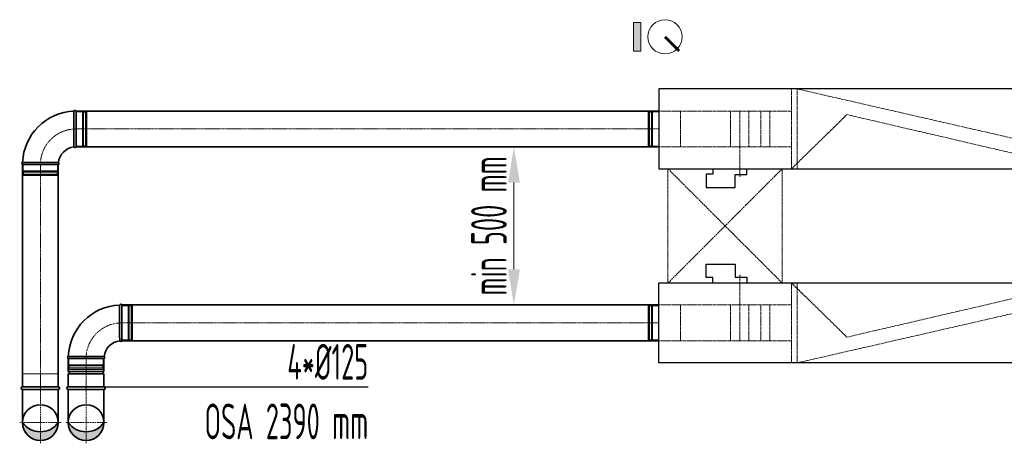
# Model space of a CAD drawing. Header units: millimetres. Extents: x 15940 to 92175, y -24684 to 227664.
# Tile 6 of 132: x 34930 to 38377, y -21760 to -20277. Entities that reach past the tile are written whole.
import ezdxf

# ---------------------------------------------------------------- set-up
doc = ezdxf.new("R2010")
doc.units = ezdxf.units.MM
doc.header["$LTSCALE"] = 0.05
for name, pattern in [('ACAD_ISO02W100', [15, 12, -3]), ('ACAD_ISO05W100', [33, 24, -3, 0, -3, 0, -3]), ('ACAD_ISO10W100', [18, 12, -3, 0, -3]), ('phl_thick', [0])]:
    doc.linetypes.add(name, pattern=pattern)
for name, color, linetype, lineweight in [('UT_KOTY - DIMENZE', 7, 'Continuous', 5), ('VZT_01 SUP (PŘÍVOD) - OBRYS', 5, 'Continuous', 35), ('VZT_02 SUP (PŘÍVOD) - OSA', 5, 'ACAD_ISO10W100', 5), ('VZT_05 ETA (ODVOD) - OBRYS', 6, 'Continuous', 35), ('VZT_06 ETA (ODVOD) - OSA', 6, 'ACAD_ISO10W100', 5), ('VZT_21 ZAŘÍZENÍ - OBRYS', 1, 'Continuous', 30), ('VZT_22 ZAŘÍZENÍ - DETAIL', 8, 'Continuous', 5), ('VZT_60_KOTY - DIMENZE', 7, 'Continuous', 5), ('VZT_KOTY - DIMENZE', 7, 'Continuous', 5), ('VZT_POPIS - OBECNE', 7, 'Continuous', 5), ('VZT_POŽADAVKY NA STAVBU - PODHLEDY', 4, 'ACAD_ISO05W100', 5)]:
    doc.layers.add(name, color=color, linetype=linetype, lineweight=lineweight)
doc.layers.add('VZT_03 SUP (PŘÍVOD) - NETISK', color=8, linetype='ACAD_ISO02W100', lineweight=5, plot=False)
doc.layers.add('VZT_07 ETA (ODVOD) - NETISK', color=8, linetype='ACAD_ISO02W100', lineweight=5, plot=False)
doc.styles.add('EVORA_125', font='isocp.shx', dxfattribs={"width": 0.6, "height": 125})
doc.styles.add('ISOCP 2.5', font='isocp.shx', dxfattribs={"width": 0.6, "height": 2.5})

msp = doc.modelspace()

# ---------------------------------------------------------------- hatches: boundary and pattern name
at = {"layer": 'VZT_01 SUP (PŘÍVOD) - OBRYS'}
h = msp.add_hatch(color=256, dxfattribs=at)
h.dxf.hatch_style = 1
h.paths.add_polyline_path([(35225.4, -21687, -0.242708), (35162.9, -21719.2), (35162.9, -21749.5, 0.414214)])
h.paths.add_polyline_path([(35162.9, -21749.5), (35162.9, -21719.2, -0.242708), (35100.4, -21687, 0.414214)])
at = {"layer": 'VZT_05 ETA (ODVOD) - OBRYS'}
h = msp.add_hatch(color=256, dxfattribs=at)
h.dxf.hatch_style = 1
h.paths.add_polyline_path([(35065.4, -21687, -0.242708), (35002.9, -21719.2), (35002.9, -21749.5, 0.414214)])
h.paths.add_polyline_path([(35002.9, -21749.5), (35002.9, -21719.2, -0.242708), (34940.4, -21687, 0.414214)])
at = {"layer": 'VZT_POPIS - OBECNE'}
h = msp.add_hatch(color=256, dxfattribs=at)
h.dxf.hatch_style = 1
h.paths.add_polyline_path([(37079.7, -20387.3), (37079.7, -20287.3), (37104.7, -20287.3), (37104.7, -20387.3)])

# ---------------------------------------------------------------- linework, layer by layer
at = {"layer": 'UT_KOTY - DIMENZE'}
msp.add_line((36660.7, -21150.5), (36660.7, -20847), dxfattribs=at)
for points in [[(36639.9, -20847), (36681.5, -20847), (36660.7, -20722)], [(36639.9, -21150.5), (36681.5, -21150.5), (36660.7, -21275.5)]]:
    msp.add_solid(points, dxfattribs=at)
at = {"layer": 'VZT_01 SUP (PŘÍVOD) - OBRYS'}
for p, q in [((35287.9, -21275.5), (35287.9, -21400.5)), ((35225.4, -21463), (35100.4, -21463)), ((35100.4, -21463), (35100.4, -21508.5)), ((35225.4, -21463), (35100.4, -21463)), ((35225.4, -21463), (35225.4, -21508.5)), ((35225.4, -21508.5), (35100.4, -21508.5)), ((35225.4, -21516.5), (35100.4, -21516.5)), ((35100.4, -21516.5), (35100.4, -21562)), ((35225.4, -21516.5), (35225.4, -21562)), ((35225.4, -21562), (35100.4, -21562))]:
    msp.add_line(p, q, dxfattribs=at)
for points in [[(37168, -21275.5), (35287.9, -21275.5)], [(37168, -21400.5), (35287.9, -21400.5)], [(35225.4, -21562), (35100.4, -21562)], [(35225.4, -21571), (35100.4, -21571)], [(35100.4, -21571), (35100.4, -21687)], [(35225.4, -21571), (35225.4, -21687)]]:
    msp.add_lwpolyline(points, dxfattribs=at)
msp.add_circle((35162.9, -21687), 62.5, dxfattribs=at)
for centre, radius, start, end in [((35287.9, -21463), 187.5, 92.3607, 177.6393), ((35284.1, -21277.2), 4.17, 23.4678, 158.8928), ((35287.9, -21463), 62.5, 96.8302, 173.1698), ((35284.1, -21398.8), 4.17, 210.2981, 336.5322), ((35102.1, -21459.2), 4.17, 111.1072, 246.5322), ((35223.8, -21459.2), 4.17, 293.4678, 59.7019), ((35100.4, -21512.5), 4, 270, 90), ((35225.4, -21512.5), 4, 90, 270), ((35100.4, -21566.5), 4.5, 90, 270), ((35225.4, -21566.5), 4.5, 270, 90), ((35162.9, -21642.5), 76.7, 215.4307, 324.5693)]:
    msp.add_arc(centre, radius, start, end, dxfattribs=at)
for points, knots in [([(35280.5, -21400.9), (35280.5, -21400.9), (35280.5, -21400.9), (35280.5, -21400.6), (35280.5, -21400.2), (35280.5, -21399.2), (35280.5, -21398.4), (35280.5, -21395.3), (35280.4, -21392.1), (35280.4, -21383.2), (35280.4, -21377), (35280.3, -21362.9), (35280.3, -21355.1), (35280.3, -21338.9), (35280.3, -21330.6), (35280.2, -21314.8), (35280.2, -21307.3), (35280.2, -21294.1), (35280.2, -21288.6), (35280.2, -21281.6), (35280.2, -21279.4), (35280.2, -21276.4), (35280.2, -21275.7), (35280.2, -21275.7)], [197.067977, 197.067977, 197.067977, 197.067977, 201.792196, 201.792196, 209.190204, 209.190204, 218.040239, 218.040239, 237.760854, 237.760854, 262.206108, 262.206108, 286.831239, 286.831239, 311.323072, 311.323072, 335.946087, 335.946087, 360.704397, 360.704397, 377.088273, 377.088273, 394.105327, 394.105327, 394.105327, 394.105327]), ([(35225.9, -21455.6), (35225.9, -21455.6), (35224.3, -21455.6), (35218.2, -21455.5), (35213.7, -21455.5), (35202.3, -21455.4), (35195.5, -21455.4), (35180.5, -21455.4), (35172.4, -21455.4), (35156.1, -21455.3), (35147.9, -21455.3), (35132.7, -21455.3), (35125.8, -21455.3), (35114, -21455.3), (35109.3, -21455.3), (35102.7, -21455.3), (35100.9, -21455.3), (35100.6, -21455.3), (35100.6, -21455.3), (35100.6, -21455.3)], [0, 0, 0, 0, 24.235852, 24.235852, 48.531845, 48.531845, 73.024415, 73.024415, 97.570898, 97.570898, 122.078339, 122.078339, 146.53579, 146.53579, 170.957495, 170.957495, 195.359468, 195.359468, 197.168246, 197.168246, 197.168246, 197.168246])]:
    msp.add_open_spline(points, degree=3, knots=knots, dxfattribs=at)
at = {"layer": 'VZT_02 SUP (PŘÍVOD) - OSA', "ltscale": 0.3}
msp.add_lwpolyline([(35162.9, -21463), (35162.9, -21463, -0.414214), (35287.9, -21338), (35287.9, -21338)], format="xyb", dxfattribs=at)
at = {"layer": 'VZT_02 SUP (PŘÍVOD) - OSA', "ltscale": 5}
msp.add_lwpolyline([(35287.9, -21338), (37168, -21338)], dxfattribs=at)
at = {"layer": 'VZT_02 SUP (PŘÍVOD) - OSA'}
msp.add_lwpolyline([(35162.9, -21463), (35162.9, -21562)], dxfattribs=at)
at = {"layer": 'VZT_02 SUP (PŘÍVOD) - OSA', "ltscale": 0.3}
for points in [[(35162.9, -21687), (35162.9, -21562)], [(35162.9, -21687), (35090.4, -21687)], [(35162.9, -21759.5), (35162.9, -21687)], [(35235.4, -21687), (35162.9, -21687)]]:
    msp.add_lwpolyline(points, dxfattribs=at)
at = {"layer": 'VZT_03 SUP (PŘÍVOD) - NETISK', "ltscale": 0.4}
for p, q in [((35287.9, -21278), (35309.9, -21278)), ((35309.9, -21278), (35309.9, -21398)), ((35309.9, -21279), (35313.4, -21279)), ((35313.4, -21277), (35313.4, -21399)), ((35313.4, -21277), (35313.9, -21277)), ((35313.9, -21277), (35313.9, -21399)), ((35313.9, -21279), (35320.9, -21279)), ((35320.9, -21277), (35320.9, -21399)), ((35320.9, -21277), (35321.4, -21277)), ((35321.4, -21277), (35321.4, -21399)), ((35321.4, -21279), (35321.9, -21279)), ((35321.9, -21278), (35321.9, -21398)), ((35321.9, -21278), (35325.9, -21278)), ((35325.9, -21278), (35325.9, -21398)), ((35287.9, -21398), (35309.9, -21398)), ((35309.9, -21397), (35313.4, -21397)), ((35313.4, -21399), (35313.9, -21399)), ((35313.9, -21397), (35320.9, -21397)), ((35320.9, -21399), (35321.4, -21399)), ((35321.4, -21397), (35321.9, -21397)), ((35321.9, -21398), (35325.9, -21398)), ((35102.9, -21463), (35102.9, -21485)), ((35222.9, -21463), (35222.9, -21485)), ((35223.9, -21488.5), (35101.9, -21488.5)), ((35101.9, -21488.5), (35101.9, -21489)), ((35223.9, -21489), (35101.9, -21489)), ((35223.9, -21496), (35101.9, -21496)), ((35101.9, -21496), (35101.9, -21496.5)), ((35223.9, -21496.5), (35101.9, -21496.5)), ((35222.9, -21485), (35102.9, -21485)), ((35222.9, -21497), (35102.9, -21497)), ((35102.9, -21497), (35102.9, -21501)), ((35222.9, -21501), (35102.9, -21501)), ((35103.9, -21485), (35103.9, -21488.5)), ((35103.9, -21489), (35103.9, -21496)), ((35103.9, -21496.5), (35103.9, -21497)), ((35221.9, -21485), (35221.9, -21488.5)), ((35221.9, -21489), (35221.9, -21496)), ((35221.9, -21496.5), (35221.9, -21497)), ((35222.9, -21497), (35222.9, -21501)), ((35223.9, -21488.5), (35223.9, -21489)), ((35223.9, -21496), (35223.9, -21496.5))]:
    msp.add_line(p, q, dxfattribs=at)
msp.add_lwpolyline([(35225.4, -21562), (35225.4, -21517), (35100.4, -21517), (35100.4, -21562)], dxfattribs=at)
at = {"layer": 'VZT_05 ETA (ODVOD) - OBRYS'}
for p, q in [((35127.9, -20597), (35127.9, -20722)), ((35065.4, -20784.5), (34940.4, -20784.5))]:
    msp.add_line(p, q, dxfattribs=at)
for points in [[(35127.9, -20597), (37168, -20597)], [(35127.9, -20722), (37168, -20722)], [(34940.4, -21562), (34940.4, -20784.5)], [(35065.4, -21562), (35065.4, -20784.5)], [(35065.4, -21562), (34940.4, -21562)], [(35065.4, -21571), (34940.4, -21571)], [(34940.4, -21571), (34940.4, -21687)], [(35065.4, -21571), (35065.4, -21687)]]:
    msp.add_lwpolyline(points, dxfattribs=at)
msp.add_circle((35002.9, -21687), 62.5, dxfattribs=at)
for centre, radius, start, end in [((35127.9, -20784.5), 187.5, 92.3607, 177.6393), ((35124.1, -20598.7), 4.17, 23.4678, 158.8928), ((35127.9, -20784.5), 62.5, 96.8302, 173.1698), ((35124.1, -20720.3), 4.17, 210.2981, 336.5322), ((34942.1, -20780.7), 4.17, 111.1072, 246.5322), ((35063.8, -20780.7), 4.17, 293.4678, 59.7019), ((34940.4, -21566.5), 4.5, 90, 270), ((35065.4, -21566.5), 4.5, 270, 90), ((35002.9, -21642.5), 76.7, 215.4307, 324.5693)]:
    msp.add_arc(centre, radius, start, end, dxfattribs=at)
for points, knots in [([(35120.5, -20722.4), (35120.5, -20722.4), (35120.5, -20722.4), (35120.5, -20722.1), (35120.5, -20721.7), (35120.5, -20720.7), (35120.5, -20719.9), (35120.5, -20716.8), (35120.4, -20713.6), (35120.4, -20704.7), (35120.4, -20698.5), (35120.3, -20684.4), (35120.3, -20676.6), (35120.3, -20660.4), (35120.3, -20652.1), (35120.2, -20636.3), (35120.2, -20628.8), (35120.2, -20615.6), (35120.2, -20610.1), (35120.2, -20603.1), (35120.2, -20600.9), (35120.2, -20597.9), (35120.2, -20597.2), (35120.2, -20597.2)], [197.067977, 197.067977, 197.067977, 197.067977, 201.792196, 201.792196, 209.190204, 209.190204, 218.040239, 218.040239, 237.760854, 237.760854, 262.206108, 262.206108, 286.831239, 286.831239, 311.323072, 311.323072, 335.946087, 335.946087, 360.704397, 360.704397, 377.088273, 377.088273, 394.105327, 394.105327, 394.105327, 394.105327]), ([(35065.9, -20777.1), (35065.9, -20777.1), (35064.3, -20777.1), (35058.2, -20777), (35053.7, -20777), (35042.3, -20776.9), (35035.5, -20776.9), (35020.5, -20776.9), (35012.4, -20776.9), (34996.1, -20776.8), (34987.9, -20776.8), (34972.7, -20776.8), (34965.8, -20776.8), (34954, -20776.8), (34949.3, -20776.8), (34942.7, -20776.8), (34940.9, -20776.8), (34940.6, -20776.8), (34940.6, -20776.8), (34940.6, -20776.8)], [0, 0, 0, 0, 24.235852, 24.235852, 48.531845, 48.531845, 73.024415, 73.024415, 97.570898, 97.570898, 122.078339, 122.078339, 146.53579, 146.53579, 170.957495, 170.957495, 195.359468, 195.359468, 197.168246, 197.168246, 197.168246, 197.168246])]:
    msp.add_open_spline(points, degree=3, knots=knots, dxfattribs=at)
at = {"layer": 'VZT_06 ETA (ODVOD) - OSA', "ltscale": 0.3}
msp.add_lwpolyline([(35002.9, -20784.5), (35002.9, -20784.5, -0.414214), (35127.9, -20659.5), (35127.9, -20659.5)], format="xyb", dxfattribs=at)
at = {"layer": 'VZT_06 ETA (ODVOD) - OSA', "ltscale": 5}
for points in [[(37168, -20659.5), (35127.9, -20659.5)], [(35002.9, -20784.5), (35002.9, -21562)]]:
    msp.add_lwpolyline(points, dxfattribs=at)
at = {"layer": 'VZT_06 ETA (ODVOD) - OSA', "ltscale": 0.3}
for points in [[(35002.9, -21687), (35002.9, -21562)], [(35002.9, -21687), (34930.4, -21687)], [(35002.9, -21759.5), (35002.9, -21687)], [(35075.4, -21687), (35002.9, -21687)]]:
    msp.add_lwpolyline(points, dxfattribs=at)
at = {"layer": 'VZT_07 ETA (ODVOD) - NETISK', "ltscale": 0.4}
for p, q in [((35127.9, -20599.5), (35149.9, -20599.5)), ((35149.9, -20599.5), (35149.9, -20719.5)), ((35149.9, -20600.5), (35153.4, -20600.5)), ((35153.4, -20598.5), (35153.4, -20720.5)), ((35153.4, -20598.5), (35153.9, -20598.5)), ((35153.9, -20598.5), (35153.9, -20720.5)), ((35153.9, -20600.5), (35160.9, -20600.5)), ((35160.9, -20598.5), (35160.9, -20720.5)), ((35160.9, -20598.5), (35161.4, -20598.5)), ((35161.4, -20598.5), (35161.4, -20720.5)), ((35161.4, -20600.5), (35161.9, -20600.5)), ((35161.9, -20599.5), (35161.9, -20719.5)), ((35161.9, -20599.5), (35165.9, -20599.5)), ((35165.9, -20599.5), (35165.9, -20719.5)), ((37130, -20599.5), (37130, -20719.5)), ((37134, -20599.5), (37130, -20599.5)), ((37134, -20599.5), (37134, -20719.5)), ((37134.5, -20600.5), (37134, -20600.5)), ((37134.5, -20598.5), (37134.5, -20720.5)), ((37135, -20598.5), (37134.5, -20598.5)), ((37135, -20598.5), (37135, -20720.5)), ((37142, -20600.5), (37135, -20600.5)), ((37142, -20598.5), (37142, -20720.5)), ((37142.5, -20598.5), (37142, -20598.5)), ((37142.5, -20598.5), (37142.5, -20720.5)), ((37146, -20600.5), (37142.5, -20600.5)), ((37146, -20599.5), (37146, -20719.5)), ((37168, -20599.5), (37146, -20599.5)), ((35127.9, -20719.5), (35149.9, -20719.5)), ((35149.9, -20718.5), (35153.4, -20718.5)), ((35153.4, -20720.5), (35153.9, -20720.5)), ((35153.9, -20718.5), (35160.9, -20718.5)), ((35160.9, -20720.5), (35161.4, -20720.5)), ((35161.4, -20718.5), (35161.9, -20718.5)), ((35161.9, -20719.5), (35165.9, -20719.5)), ((37134, -20719.5), (37130, -20719.5)), ((37134.5, -20718.5), (37134, -20718.5)), ((37135, -20720.5), (37134.5, -20720.5)), ((37142, -20718.5), (37135, -20718.5)), ((37142.5, -20720.5), (37142, -20720.5)), ((37146, -20718.5), (37142.5, -20718.5)), ((37168, -20719.5), (37146, -20719.5)), ((34942.9, -20784.5), (34942.9, -20806.5)), ((35062.9, -20784.5), (35062.9, -20806.5)), ((35063.9, -20810), (34941.9, -20810)), ((34941.9, -20810), (34941.9, -20810.5)), ((35063.9, -20810.5), (34941.9, -20810.5)), ((35063.9, -20817.5), (34941.9, -20817.5)), ((34941.9, -20817.5), (34941.9, -20818)), ((35063.9, -20818), (34941.9, -20818)), ((35062.9, -20806.5), (34942.9, -20806.5)), ((35062.9, -20818.5), (34942.9, -20818.5)), ((34942.9, -20818.5), (34942.9, -20822.5)), ((34943.9, -20806.5), (34943.9, -20810)), ((34943.9, -20810.5), (34943.9, -20817.5)), ((34943.9, -20818), (34943.9, -20818.5)), ((35061.9, -20806.5), (35061.9, -20810)), ((35061.9, -20810.5), (35061.9, -20817.5)), ((35061.9, -20818), (35061.9, -20818.5)), ((35062.9, -20818.5), (35062.9, -20822.5)), ((35063.9, -20810), (35063.9, -20810.5)), ((35063.9, -20817.5), (35063.9, -20818)), ((35062.9, -20822.5), (34942.9, -20822.5)), ((37130, -21398), (37130, -21278)), ((37134, -21278), (37130, -21278)), ((37134, -21398), (37134, -21278)), ((37134.5, -21279), (37134, -21279)), ((37134.5, -21399), (37134.5, -21277)), ((37135, -21277), (37134.5, -21277)), ((37135, -21399), (37135, -21277)), ((37142, -21279), (37135, -21279)), ((37142, -21399), (37142, -21277)), ((37142.5, -21277), (37142, -21277)), ((37142.5, -21399), (37142.5, -21277)), ((37146, -21279), (37142.5, -21279)), ((37146, -21398), (37146, -21278)), ((37168, -21278), (37146, -21278)), ((37134, -21398), (37130, -21398)), ((37134.5, -21397), (37134, -21397)), ((37135, -21399), (37134.5, -21399)), ((37142, -21397), (37135, -21397)), ((37142.5, -21399), (37142, -21399)), ((37146, -21397), (37142.5, -21397)), ((37168, -21398), (37146, -21398))]:
    msp.add_line(p, q, dxfattribs=at)
msp.add_lwpolyline([(35065.4, -21562), (35065.4, -21517), (34940.4, -21517), (34940.4, -21562)], dxfattribs=at)
at = {"layer": 'VZT_21 ZAŘÍZENÍ - OBRYS'}
for points in [[(38668, -20519.5), (37168, -20519.5), (37168, -20799.5), (38668, -20799.5)], [(38668, -21478), (37168, -21478), (37168, -21198), (38668, -21198)]]:
    msp.add_lwpolyline(points, close=True, dxfattribs=at)
for points in [[(37356.4, -20799.5), (37356.4, -20818.1), (37333.9, -20818.1), (37333.9, -20864.7), (37435.5, -20864.7), (37435.5, -20819.3), (37475.5, -20819.3), (37475.5, -20799.5)], [(37356.4, -21198), (37356.4, -21179.4), (37333.9, -21179.4), (37333.9, -21132.8), (37435.5, -21132.8), (37435.5, -21178.2), (37475.5, -21178.2), (37475.5, -21198)]]:
    msp.add_lwpolyline(points, dxfattribs=at)
at = {"layer": 'VZT_22 ZAŘÍZENÍ - DETAIL', "linetype": 'ACAD_ISO02W100', "lineweight": 5, "ltscale": 10}
for points in [[(37631.8, -20519.5), (37631.8, -20799.5)], [(38668, -20519.5), (38470.6, -20706.7), (37652.3, -20519.5)], [(37652.3, -20519.5), (37652.3, -20799.5)], [(37168, -20597), (37631.8, -20597)], [(37243.5, -20722), (37243.5, -20597)], [(37419.2, -20722), (37419.2, -20597)], [(37451.6, -20827.1), (37451.6, -20597)], [(37482.5, -20722), (37482.5, -20597)], [(37525.5, -20722), (37525.5, -20597)], [(37556.3, -20722), (37556.3, -20597)], [(37631.8, -20799.5), (37826.5, -20609.4), (38644.1, -20799.5)], [(37168, -20722), (37631.8, -20722)], [(37451.6, -21170.4), (37451.6, -21400.5)], [(37631.8, -21478), (37631.8, -21198)], [(37631.8, -21198), (37826.5, -21388.1), (38644.1, -21198)], [(37652.3, -21478), (37652.3, -21198)], [(37168, -21275.5), (37631.8, -21275.5)], [(37243.5, -21275.5), (37243.5, -21400.5)], [(37419.2, -21275.5), (37419.2, -21400.5)], [(37482.5, -21275.5), (37482.5, -21400.5)], [(37525.5, -21275.5), (37525.5, -21400.5)], [(37556.3, -21275.5), (37556.3, -21400.5)], [(38668, -21478), (38470.6, -21290.8), (37652.3, -21478)], [(37168, -21400.5), (37631.8, -21400.5)]]:
    msp.add_lwpolyline(points, dxfattribs=at)
at = {"layer": 'VZT_60_KOTY - DIMENZE', "linetype": 'ByBlock', "lineweight": -2}
msp.add_line((35523, -21562), (35527.8, -21562), dxfattribs=at)
for points in [[(35225.4, -21562), (35523, -21562)], [(35523, -21562), (35523, -21562)], [(35527.8, -21562), (36150.8, -21562)]]:
    msp.add_lwpolyline(points, dxfattribs=at)
at = {"layer": 'VZT_KOTY - DIMENZE', "const_width": 10}
msp.add_lwpolyline([(37189.7, -20337.3), (37239.2, -20386.8)], dxfattribs=at)
at = {"layer": 'VZT_POPIS - OBECNE'}
msp.add_lwpolyline([(37079.7, -20287.3), (37104.7, -20287.3), (37104.7, -20387.3), (37079.7, -20387.3)], close=True, dxfattribs=at)
msp.add_circle((37189.7, -20337.3), 60, dxfattribs=at)
at = {"layer": 'VZT_POŽADAVKY NA STAVBU - PODHLEDY', "ltscale": 5}
for p, q in [((37199.9, -20798.8), (37599.9, -21198.8)), ((37199.9, -21198.8), (37599.9, -20798.8))]:
    msp.add_line(p, q, dxfattribs=at)
at = {"layer": 'VZT_POŽADAVKY NA STAVBU - PODHLEDY', "ltscale": 4}
for p, q in [((37599.9, -20798.8), (37199.9, -20798.8)), ((37199.9, -20798.8), (37199.9, -21198.8)), ((37599.9, -21198.8), (37599.9, -20798.8)), ((37199.9, -21198.8), (37599.9, -21198.8))]:
    msp.add_line(p, q, dxfattribs=at)

# ---------------------------------------------------------------- texts
at = {"layer": 'UT_KOTY - DIMENZE', "insert": (36573.2, -20998.8), "char_height": 125, "attachment_point": 5, "rotation": 90, "style": 'ISOCP 2.5'}
msp.add_mtext('min 500 mm', dxfattribs=at)
at = {"layer": 'VZT_60_KOTY - DIMENZE', "linetype": 'phl_thick', "insert": (36150.8, -21412), "char_height": 125, "attachment_point": 3, "style": 'EVORA_125'}
msp.add_mtext('4*%%C125\\POSA 2390 mm', dxfattribs=at)

doc.saveas('drawing.dxf')
